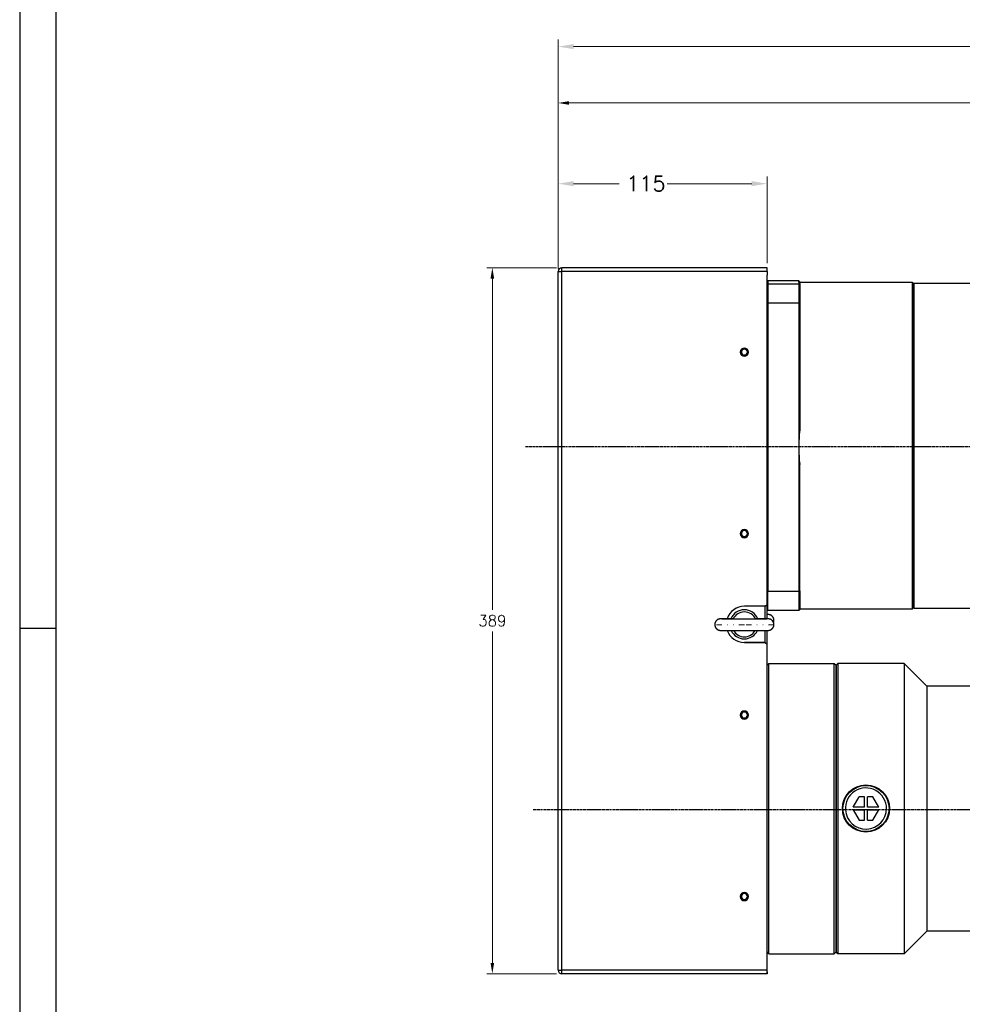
# Model space of a CAD drawing. Header units: inches. Extents: x 0 to 2382, y 0 to 1682.
# Tile 2 of 18: x 0 to 519, y 634 to 1176. Entities that reach past the tile are written whole.
import ezdxf

# ---------------------------------------------------------------- set-up
doc = ezdxf.new("R2010")
doc.units = ezdxf.units.IN
doc.linetypes.add('CENTER', pattern=[2, 1.25, -0.25, 0.25, -0.25])
doc.linetypes.add('DASHEDBIDOT', pattern=[12.4, 3, -3, 0.2, -3, 0.2, -3])
doc.layers.add('ATA-CENTER', color=133, linetype='CENTER')
doc.layers.add('ATA-TEXT', color=7, linetype='Continuous')
doc.layers.add('Layer0000', color=7, linetype='Continuous', lineweight=25)
doc.styles.get("Standard").update_dxf_attribs({"font": 'simplex.shx'})
doc.styles.add('주 문자 (ISO)', font='arial.ttf')
doc.dimstyles.new('ata_A0$0', dxfattribs={"dimtxt": 6, "dimasz": 6, "dimexe": 3, "dimexo": 3, "dimgap": 3, "dimtad": 0, "dimtih": 1, "dimtoh": 1, "dimdec": 6, "dimdsep": 46, "dimtxsty": 'Standard', "dimcen": 0, "dimclrd": 252, "dimclre": 252, "dimclrt": 4, "dimadec": 6, "dimazin": 2, "dimtfac": 1, "dimtdec": 6, "dimtofl": 0, "dimtmove": 0, "dimatfit": 3, "dimfxl": 0, "dimtolj": 1, "dimtzin": 0, "dimlwd": 0, "dimlwe": 0, "dimarcsym": 0})
doc.dimstyles.new('ata_A1', dxfattribs={"dimtxt": 4.2, "dimasz": 4.2, "dimexe": 2, "dimexo": 2, "dimgap": 2, "dimtad": 0, "dimtih": 1, "dimtoh": 1, "dimdec": 6, "dimdsep": 46, "dimtxsty": 'Standard', "dimcen": 0, "dimclrd": 252, "dimclre": 252, "dimclrt": 4, "dimadec": 6, "dimazin": 2, "dimtfac": 1, "dimtdec": 6, "dimtofl": 0, "dimtmove": 0, "dimatfit": 3, "dimfxl": 0, "dimtolj": 1, "dimtzin": 0, "dimlwd": 0, "dimlwe": 0, "dimarcsym": 0})

# ---------------------------------------------------------------- blocks, each defined once
blk = doc.blocks.new('*D9807')
at = {"color": 252, "lineweight": 0}
for p, q in [((295.66, 1039.73), (257.35, 1039.73)), ((260.35, 1033.73), (260.35, 851.23)), ((260.35, 656.73), (260.35, 839.23)), ((295.66, 650.73), (257.35, 650.73))]:
    blk.add_line(p, q, dxfattribs=at)
at = {"color": 252}
for points in [[(261.35, 1033.73), (259.35, 1033.73), (260.35, 1039.73)], [(259.35, 656.73), (261.35, 656.73), (260.35, 650.73)]]:
    blk.add_solid(points, dxfattribs=at)
at = {"layer": 'Defpoints', "color": 0}
for p in [(260.35, 1039.73), (298.66, 1039.73), (298.66, 650.73)]:
    blk.add_point(p, dxfattribs=at)
at = {"color": 4, "insert": (260.35, 845.23), "char_height": 6, "attachment_point": 5}
blk.add_mtext('\\A1;389', dxfattribs=at)
blk = doc.blocks.new('*D9806')
at = {"layer": 'Defpoints', "color": 0}
for p in [(864.36, 1130.53), (296.66, 1036.18), (864.36, 990.18)]:
    blk.add_point(p, dxfattribs=at)
at = {"layer": 'Layer0000', "color": 252, "linetype": 'Continuous', "lineweight": 0}
for p, q in [((296.66, 1039.18), (296.66, 1133.53)), ((302.66, 1130.53), (565.51, 1130.53)), ((858.36, 1130.53), (595.51, 1130.53)), ((864.36, 993.18), (864.36, 1133.53))]:
    blk.add_line(p, q, dxfattribs=at)
at = {"layer": 'Layer0000', "color": 252}
for points in [[(302.66, 1131.53), (302.66, 1129.53), (296.66, 1130.53)], [(858.36, 1129.53), (858.36, 1131.53), (864.36, 1130.53)]]:
    blk.add_solid(points, dxfattribs=at)
at = {"layer": 'Layer0000', "color": 4, "lineweight": 25, "insert": (580.51, 1130.53), "char_height": 6, "attachment_point": 5}
blk.add_mtext('\\A1;567.7', dxfattribs=at)
blk = doc.blocks.new('*D9804')
at = {"layer": 'Defpoints', "color": 0}
for p in [(411.66, 1086.06), (411.66, 1038.18), (296.66, 1036.18)]:
    blk.add_point(p, dxfattribs=at)
at = {"layer": 'Layer0000', "color": 252, "linetype": 'Continuous', "lineweight": 0}
for p, q in [((296.66, 1040.18), (296.66, 1090.06)), ((305.06, 1086.06), (330.16, 1086.06)), ((403.26, 1086.06), (356.56, 1086.06)), ((411.66, 1042.18), (411.66, 1090.06))]:
    blk.add_line(p, q, dxfattribs=at)
at = {"layer": 'Layer0000', "color": 252}
for points in [[(305.06, 1087.46), (305.06, 1084.66), (296.66, 1086.06)], [(403.26, 1084.66), (403.26, 1087.46), (411.66, 1086.06)]]:
    blk.add_solid(points, dxfattribs=at)
at = {"layer": 'Layer0000', "color": 4, "lineweight": 25, "insert": (334.16, 1090.26), "char_height": 8.4, "attachment_point": 1}
blk.add_mtext('\\A1;115', dxfattribs=at)
blk = doc.blocks.new('*D9805')
at = {"layer": 'Defpoints', "color": 0}
for p in [(1249.66, 1161.58), (296.66, 1036.18), (1249.66, 821.18)]:
    blk.add_point(p, dxfattribs=at)
at = {"layer": 'Layer0000', "color": 252, "linetype": 'Continuous', "lineweight": 0}
for p, q in [((296.66, 1040.18), (296.66, 1165.58)), ((305.06, 1161.58), (667.06, 1161.58)), ((1241.26, 1161.58), (696.65, 1161.58)), ((1249.66, 825.18), (1249.66, 1165.58))]:
    blk.add_line(p, q, dxfattribs=at)
at = {"layer": 'Layer0000', "color": 252}
for points in [[(305.06, 1162.98), (305.06, 1160.18), (296.66, 1161.58)], [(1241.26, 1160.18), (1241.26, 1162.98), (1249.66, 1161.58)]]:
    blk.add_solid(points, dxfattribs=at)
at = {"layer": 'Layer0000', "color": 4, "lineweight": 25, "insert": (671.06, 1165.78), "char_height": 8.4, "attachment_point": 1}
blk.add_mtext('\\A1;953', dxfattribs=at)
blk = doc.blocks.new('ata-Border-A0-002')
at = {"color": 253, "ltscale": 0.5}
for p, q in [((0, 841), (0, 0)), ((10, 420.5), (0, 420.5))]:
    blk.add_line(p, q, dxfattribs=at)
blk.add_line((10, 12), (10, 829))

msp = doc.modelspace()

# ---------------------------------------------------------------- linework, layer by layer
msp.add_line((411.6623321, 662.7560453), (411.6623321, 820.7560453))
at = {"layer": 'ATA-CENTER'}
for p, q in [((278.5777623, 941.1827798), (869.6576547, 941.1827798)), ((282.8151091, 741.2466216), (1799.4093185, 741.2466216))]:
    msp.add_line(p, q, dxfattribs=at)
at = {"layer": 'Layer0000', "color": 7, "linetype": 'Continuous', "lineweight": 25}
for p, q in [((296.6623321, 652.7297062), (296.6623321, 1037.7278685)), ((296.6623321, 1035.7524441), (296.6623321, 1037.7277604)), ((411.6623321, 1039.7277604), (298.6623321, 1039.7277604)), ((411.6623321, 1039.7277604), (298.6623321, 1039.7277604)), ((298.6623321, 1037.7523361), (298.6623321, 1039.7276523)), ((411.6623321, 1039.7276523), (298.6623321, 1039.7276523)), ((298.6623321, 1035.7316513), (298.6623321, 1037.7523361)), ((411.6623321, 1037.7070757), (298.6623321, 1037.7070757)), ((298.6623321, 652.7089134), (298.6623321, 1037.7070757)), ((411.6623321, 1037.7523361), (411.6623321, 1039.7276523)), ((411.6623321, 1037.7523361), (411.6623321, 1035.7316513)), ((411.6623321, 854.2414603), (411.6623321, 1035.7316513)), ((412.1623321, 1032.5655613), (411.6623321, 1032.0636212)), ((411.6623321, 1030.4171778), (412.1623321, 1030.9151837)), ((412.1623321, 1032.5655613), (412.1623321, 1030.9151837)), ((429.1623321, 1032.5655613), (412.1623321, 1032.5655613)), ((412.1623321, 1030.9151837), (412.1623321, 1020.1778101)), ((412.1623321, 1030.9151837), (429.1623321, 1030.9151837)), ((429.1623319, 1031.7403725), (429.1623321, 1032.5655613)), ((429.1623319, 1031.7403725), (429.1623321, 1030.9151837)), ((429.6623321, 1032.0636211), (429.1623321, 1032.5655611)), ((429.1623321, 1030.9151837), (429.1623321, 1020.17781)), ((429.1623321, 1030.9151835), (429.6623321, 1030.4171777)), ((429.1705473, 1031.7452362), (491.6623321, 1031.7452362)), ((429.6623319, 1031.1419077), (429.6623321, 1030.4171778)), ((429.6623321, 1032.0636212), (429.662332, 1031.7452362)), ((491.6623319, 1031.7452363), (492.1623321, 1031.2452361)), ((491.6623321, 1031.7403725), (491.6623321, 1031.7452365)), ((491.6623321, 1031.7403725), (491.6623321, 851.7452365)), ((492.6623318, 1031.2452364), (492.1623318, 1030.7452364)), ((492.1623321, 852.2452368), (492.1623321, 1031.2452362)), ((492.6623318, 940.8147585), (492.6623319, 1031.2452365)), ((492.6623319, 1031.2452365), (532.6623319, 1031.2452365)), ((429.6623321, 1030.4171778), (429.6623321, 1019.9938107)), ((412.1623321, 1020.1778101), (411.6623321, 1019.9938107)), ((429.1623321, 1020.17781), (412.1623321, 1020.1778101)), ((412.1623321, 1020.1778101), (412.1623321, 861.4413106)), ((429.1623321, 1020.17781), (429.1623319, 940.8095603)), ((429.6623321, 1019.9938109), (429.1623321, 1020.1778102)), ((429.6623321, 1019.9938107), (429.6623319, 950.2878918)), ((429.1623319, 940.8095603), (429.1623321, 861.4413107)), ((492.6623319, 852.2452365), (492.6623318, 940.8147585)), ((429.6623321, 861.6357064), (429.6623319, 931.3416253)), ((411.6623321, 861.6357063), (412.1623321, 861.4413106)), ((412.1623321, 861.4413106), (429.1623321, 861.4413107)), ((412.1623321, 850.9249116), (412.1623321, 861.4413106)), ((429.1623321, 861.4413104), (429.6623321, 861.6357061)), ((429.1623321, 861.4413107), (429.1623321, 850.9249116)), ((429.6623321, 861.6357064), (429.6623321, 851.4268517)), ((410.6623321, 853.2415144), (399.1623321, 853.2415144)), ((410.6623321, 853.2415144), (411.6623321, 854.2414603)), ((410.6623321, 846.3065929), (410.6623321, 853.2415144)), ((411.6623321, 846.283679), (411.6623321, 854.2414603)), ((491.6623319, 851.7452366), (492.1623321, 852.2452368)), ((492.6623318, 852.2452366), (492.1623318, 852.7452366)), ((492.6623319, 852.2452365), (532.6623319, 852.2452365)), ((411.6623321, 851.4268517), (412.1623321, 850.9249116)), ((429.1623321, 850.9249116), (412.1623321, 850.9249116)), ((429.6623321, 851.4268518), (429.1623321, 850.9249118)), ((429.6623321, 851.7452367), (491.6623321, 851.7452367)), ((410.6623321, 833.2633881), (410.6623321, 839.8729024)), ((411.6623321, 832.2634421), (411.6623321, 839.8958159)), ((410.6623321, 833.2633881), (399.1623321, 833.2633881)), ((399.1623321, 833.2425953), (410.6623321, 833.2425953)), ((410.6623321, 833.2633881), (411.6623321, 832.2634421)), ((410.6623321, 833.2425953), (410.6623321, 833.2633881)), ((410.6623321, 833.2425953), (411.6623321, 832.2426493)), ((411.6623321, 832.2426493), (411.6623321, 832.2634421)), ((411.6623321, 650.733489), (411.6623321, 832.2426493)), ((412.6623321, 821.7560453), (411.6623321, 820.7560453)), ((412.6623321, 821.7560453), (448.6623321, 821.7560453)), ((412.6623321, 661.7560453), (412.6623321, 821.7560453)), ((448.6623321, 821.7560453), (449.6623321, 820.7560453)), ((448.6623321, 661.7560453), (448.6623321, 821.7560453)), ((450.6623321, 821.7588285), (449.6623321, 820.7588285)), ((449.6623321, 820.7588285), (449.6623321, 662.7588285)), ((449.6623321, 662.7560453), (449.6623321, 820.753262)), ((450.6623321, 821.7588285), (450.6623321, 661.7588285)), ((487.1623321, 821.7588285), (450.6623321, 821.7588285)), ((487.1623321, 821.7588285), (499.6623321, 809.2588285)), ((487.1623321, 821.7588285), (487.1623321, 661.7588285)), ((529.6623321, 809.2588285), (499.6623321, 809.2588285)), ((499.6623321, 809.2588285), (499.6623321, 674.2588285)), ((459.1186588, 742.5588285), (462.4095554, 748.2588285)), ((465.3623321, 748.2588285), (462.4095554, 748.2588285)), ((465.3623321, 742.5588285), (465.3623321, 748.2588285)), ((469.9151089, 748.2588285), (466.9623321, 748.2588285)), ((466.9623321, 742.5588285), (466.9623321, 748.2588285)), ((473.2060054, 742.5588285), (469.9151089, 748.2588285)), ((465.3623321, 742.5588285), (459.1186588, 742.5588285)), ((459.1186588, 740.9588285), (462.4095554, 735.2588285)), ((459.1186588, 740.9588285), (465.3623321, 740.9588285)), ((465.3623321, 735.2588285), (465.3623321, 740.9588285)), ((473.2060054, 742.5588285), (466.9623321, 742.5588285)), ((466.9623321, 735.2588285), (466.9623321, 740.9588285)), ((466.9623321, 740.9588285), (473.2060054, 740.9588285)), ((469.9151089, 735.2588285), (473.2060054, 740.9588285)), ((462.4095554, 735.2588285), (465.3623321, 735.2588285)), ((466.9623321, 735.2588285), (469.9151089, 735.2588285)), ((499.6623321, 674.2588285), (487.1623321, 661.7588285)), ((529.6623321, 674.2588285), (499.6623321, 674.2588285)), ((412.6623321, 661.7560453), (411.6623321, 662.7560453)), ((448.6623321, 661.7560453), (449.6623321, 662.7560453)), ((450.6623321, 661.7588285), (449.6623321, 662.7588285)), ((412.6623321, 661.7560453), (448.6623321, 661.7560453)), ((487.1623321, 661.7588285), (450.6623321, 661.7588285)), ((298.6623321, 650.7297062), (298.6623321, 652.7089134)), ((411.6623321, 652.7089134), (298.6623321, 652.7089134)), ((411.6623321, 651.7276523), (411.6623321, 650.7086831)), ((411.6623321, 650.7276523), (298.6623321, 650.7276523))]:
    msp.add_line(p, q, dxfattribs=at)
at = {"layer": 'Layer0000', "color": 251, "linetype": 'DASHEDBIDOT', "lineweight": 18}
msp.add_line((399.1623321, 833.2425953), (399.1623321, 833.2633881), dxfattribs=at)
at = {"layer": 'Layer0000', "color": 7, "linetype": 'Continuous', "lineweight": 25}
for centre, radius in [((429.1666748, 1031.7408936), 0.004374), ((466.1623321, 741.7588285), 13), ((466.1623321, 741.7588285), 12.7)]:
    msp.add_circle(centre, radius, dxfattribs=at)
for centre, radius, start, end in [((298.6623321, 1037.7277604), 2, 90.000126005, 179.999941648), ((298.6622781, 1037.7277064), 1.999946, 89.998451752, 179.998451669), ((298.1623862, 1085.8162342), 48.1117561, 268.213312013, 270.595391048), ((298.6622796, 1037.7278118), 1.9999487, 89.998496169, 178.807331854), ((298.662116, 1035.7524441), 1.9997839, 178.808859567, 179.999999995), ((432.4512052, 1033.9800302), 3.9790393, 214.254095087, 225.501458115), ((399.1623321, 993.2338444), 2.25, 0.002643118, 179.997356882), ((399.1623321, 993.234052), 2.25, 180.002643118, 359.997356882), ((399.1623321, 993.2548461), 2.250001, 180.532145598, 359.467854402), ((399.1623321, 993.2546649), 1.65, 0.002643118, 179.997356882), ((399.1623321, 993.2548171), 1.65, 180.002643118, 359.997356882), ((399.1623321, 993.3171995), 1.6500029, 182.167818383, 357.832181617), ((519.300301, 940.8069673), 90.1379691, 173.962326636, 179.99835172), ((519.0051542, 940.8069717), 89.8428224, 179.998349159, 186.047591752), ((399.1623321, 893.2392488), 2.25, 0.002643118, 179.997356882), ((399.1623321, 893.2394564), 2.25, 180.002643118, 359.997356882), ((399.1623321, 893.2602505), 2.250001, 180.532145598, 359.467854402), ((399.1623321, 893.2600693), 1.65, 0.002643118, 179.997356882), ((399.1623321, 893.2602215), 1.65, 180.002643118, 359.997356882), ((399.1623321, 893.3226039), 1.6500029, 182.167818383, 357.832181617), ((399.1621719, 843.2415678), 9.9999466, 89.999082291, 161.984134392), ((399.1623321, 843.2622857), 8.0001526, 22.726336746, 157.273662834), ((392.76245, 846.182033), 0.1811215, 352.445989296, 78.38912158), ((399.1623321, 843.1968487), 6.8892868, 25.458170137, 154.541829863), ((405.5621475, 846.1819919), 0.1810499, 101.438366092, 187.543881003), ((411.3534826, 858.6408212), 10.0537769, 271.760388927, 273.414565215), ((390.4525988, 832.8489439), 13.5400893, 78.521455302, 79.405669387), ((407.8720654, 832.8489442), 13.540089, 100.594330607, 101.478544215), ((412.3100817, 845.4826529), 3.1522504, 337.692169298, 359.996846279), ((399.162182, 843.2425651), 9.9999699, 199.868075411, 270.000859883), ((399.1621827, 843.2633595), 9.9999715, 199.995293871, 270.000855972), ((399.1623321, 843.2634311), 8.0001709, 205.451066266, 334.548933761), ((399.1623321, 843.1978779), 6.8893093, 209.379211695, 330.620788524), ((399.1623321, 793.2446532), 2.25, 0.002643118, 179.997356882), ((399.1623321, 793.2448608), 2.25, 180.002643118, 359.997356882), ((399.1623321, 793.2656549), 2.250001, 180.532145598, 359.467854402), ((399.1623321, 793.2654737), 1.65, 0.002643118, 179.997356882), ((399.1623321, 793.2656259), 1.65, 180.002643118, 359.997356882), ((399.1623321, 793.3280083), 1.6500029, 182.167818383, 357.832181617), ((466.1623321, 741.7588285), 11.325189, 0, 184.050689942), ((466.1623321, 741.7588285), 11.325189, 184.050689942, 0), ((399.1623321, 693.2500576), 2.25, 0.002643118, 179.997356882), ((399.1623321, 693.2708781), 1.65, 0.002643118, 179.997356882), ((399.1623321, 693.2502652), 2.25, 180.002643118, 359.997356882), ((399.1623321, 693.2710593), 2.250001, 180.532145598, 359.467854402), ((399.1623321, 693.2710303), 1.65, 180.002643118, 359.997356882), ((399.1623321, 693.3334127), 1.6500029, 182.167818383, 357.832181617), ((298.1623862, 700.8180719), 48.1117561, 268.213312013, 270.595391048), ((298.6623321, 652.7297062), 2, 180.000058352, 269.999873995)]:
    msp.add_arc(centre, radius, start, end, dxfattribs=at)
at = {"layer": 'Layer0000', "color": 251, "linetype": 'DASHEDBIDOT', "lineweight": 18}
msp.add_arc((414.5508066, 852.3259777), 6.9039371, 268.991389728, 277.586902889, dxfattribs=at)
at = {"layer": 'Layer0000', "color": 7, "linetype": 'Continuous', "lineweight": 25}
for points, knots in [([(392.7904155, 846.3593903), (391.9982337, 846.3548445), (390.2369105, 846.3411767), (388.4660751, 846.3208012), (387.0883937, 846.2965206), (386.4149257, 846.2762619), (386.0667449, 846.261083), (385.8148807, 846.2455814), (385.496953, 846.2086883), (385.1194193, 846.1152702), (384.8314854, 846.0175042), (384.3213559, 845.7751883), (383.6294233, 845.2125706), (383.0835654, 844.3537908), (382.8626054, 843.4835659), (382.8623321, 843.0897475)], [0.63491212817, 0.63491212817, 0.63491212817, 0.67156634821, 0.72374412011, 0.77798519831, 0.83220635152, 0.85733654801, 0.88371562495, 0.90111854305, 0.91440726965, 0.91983642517, 0.92766368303, 0.94313899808, 0.96376971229, 0.98412580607, 1, 1, 1]), ([(415.4623321, 843.0897475), (415.4619881, 843.4921917), (415.3006077, 844.115698), (415.050326, 844.6946945), (414.5100159, 845.4020967), (413.7631601, 845.9149362), (413.2055392, 846.1188878), (412.8615373, 846.1987404), (412.6380087, 846.2301416), (412.4574996, 846.2479089), (412.2379559, 846.2621802), (411.915828, 846.2760185), (411.2215209, 846.2969968), (409.8176231, 846.3213275), (408.0059638, 846.3420542), (406.237715, 846.3553597), (405.5271347, 846.3594311)], [0, 0, 0, 0.01620656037, 0.02608607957, 0.04173524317, 0.06203263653, 0.0784318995, 0.08713221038, 0.09610127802, 0.10554747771, 0.11957059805, 0.14198730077, 0.16767821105, 0.22382202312, 0.27699587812, 0.33233710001, 0.36521256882, 0.36521256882, 0.36521256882]), ([(415.4623321, 845.4824793), (415.4620589, 845.8762977), (415.2410988, 846.7465226), (414.6952409, 847.6053024), (414.0033083, 848.1679201), (413.4931788, 848.410236), (413.2052449, 848.508002), (412.8277112, 848.6014201), (412.5097835, 848.6383132), (412.2579193, 848.6538149), (411.8964944, 848.6695565), (411.6623321, 848.6764284)], [0, 0, 0, 0.0317472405, 0.07245795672, 0.11371789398, 0.14466740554, 0.16032135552, 0.17117927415, 0.19775576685, 0.23256034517, 0.28531659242, 0.33955746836, 0.33955746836, 0.33955746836]), ([(382.8623321, 843.0897475), (382.8626761, 842.6873034), (383.0240565, 842.0637971), (383.2743382, 841.4848006), (383.8146482, 840.7773983), (384.5615019, 840.2645605), (385.119106, 840.0606137), (385.4630956, 839.9807604), (385.6866308, 839.9493563), (385.8671422, 839.931588), (386.0866857, 839.917316), (386.4088178, 839.9034772), (387.1031361, 839.8824984), (388.5070412, 839.8581676), (390.3188322, 839.8374401), (392.5047661, 839.8209948), (394.8670586, 839.8098474), (397.6091428, 839.8030412), (399.1623321, 839.8030349)], [0, 0, 0, 0.0324142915, 0.0521740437, 0.0834735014, 0.1240697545, 0.1568692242, 0.1742693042, 0.1922072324, 0.2110996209, 0.2391458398, 0.2839814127, 0.335367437, 0.4476602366, 0.554011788, 0.6646982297, 0.7719585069, 0.8745278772, 1, 1, 1]), ([(399.1623321, 846.1030349), (397.6172092, 846.1030413), (394.8902864, 846.1098087), (392.5443298, 846.1208777), (390.3793198, 846.1371621), (388.5982141, 846.1575363), (387.2215268, 846.1814734), (386.5271811, 846.2032086), (386.3751678, 846.2117822), (386.3723773, 846.2121608)], [0, 0, 0, 0.1636505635, 0.2974128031, 0.4371451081, 0.5812562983, 0.7191420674, 0.8685088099, 0.9635059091, 1, 1, 1]), ([(411.9522869, 846.2121608), (411.9494964, 846.2117822), (411.7972101, 846.2031989), (411.3289825, 846.1884806), (410.5354225, 846.1702906), (408.9793207, 846.1479109), (407.0151751, 846.1293506), (404.7375821, 846.1151701), (402.3292715, 846.106489), (400.1613487, 846.1030366), (399.1623321, 846.1030349)], [0, 0, 0, 0.036494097, 0.1314912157, 0.20159811, 0.341056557, 0.4851435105, 0.6233780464, 0.7670296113, 0.8939624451, 1, 1, 1]), ([(399.1623321, 839.8030349), (400.1663482, 839.8030366), (402.3455447, 839.8065068), (404.0934612, 839.812805), (405.9406203, 839.8216596), (408.1110574, 839.838501), (409.4777266, 839.85436), (411.0332398, 839.8768841), (411.9158502, 839.9034774), (412.2379781, 839.917316), (412.4575221, 839.931588), (412.6380335, 839.9493563), (412.8615686, 839.9807604), (413.2055582, 840.0606137), (413.7631623, 840.2645605), (414.510016, 840.7773983), (415.050326, 841.4848006), (415.3006077, 842.0637971), (415.4619881, 842.6873034), (415.4623321, 843.0897475)], [0, 0, 0, 0.0812810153, 0.1785922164, 0.2311414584, 0.3431822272, 0.4498821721, 0.5082887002, 0.6646315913, 0.7160177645, 0.7608534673, 0.7888997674, 0.8077922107, 0.8257301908, 0.8431303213, 0.8759298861, 0.9165262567, 0.9478258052, 0.9675856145, 1, 1, 1])]:
    msp.add_open_spline(points, degree=2, knots=knots, dxfattribs=at)
at = {"layer": 'Layer0000', "color": 251, "linetype": 'DASHEDBIDOT', "lineweight": 18}
for points in [[(399.1623321, 842.9202862), (382.8623321, 842.9202862), (382.8623321, 843.0897475)], [(415.4623321, 843.0897475), (415.4623321, 842.9202862), (399.1623321, 842.9202862)]]:
    msp.add_rational_spline(points, [1, 0.707106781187, 1], degree=2, dxfattribs=at)

# ---------------------------------------------------------------- block references
at = {"xscale": 2, "yscale": 2, "zscale": 2}
msp.add_blockref('ata-Border-A0-002', (0, 0), dxfattribs=at)

# ---------------------------------------------------------------- texts
at = {"layer": 'ATA-TEXT', "color": 7, "insert": (40.6420117, 1622.9922291), "char_height": 6.006, "attachment_point": 1, "line_spacing_factor": 0.987388, "style": '주 문자 (ISO)'}
msp.add_mtext('{\\fArial|b1|i0|c129|p34;\\H3.42860x;\\L<ATA SERVO PRESS>SERVO PRESS>}\\P{\\fArial|b0|i0|c129|p34;\\H2.85705x;MODEL : OACIS}{\\fArial|b0|i0|c0|p34;\\H2.85705x; }{\\fArial|b0|i0|c129|p34;\\H2.85705x;P080-P100-500-150-A}{\\fArial|b0|i0|c0|p34;\\H2.85705x;6V200}\\P{\\fArial|b0|i0|c129|p34;\\H2.85705x;MAX LOAD :}{\\fArial|b0|i0|c0|p34;\\H2.85705x; ±80kN, }{\\fArial|b0|i0|c129|p34;\\H2.85705x;±90 kN, ±100kN}\\P{\\fArial|b0|i0|c129|p34;\\H2.85705x;TRAVEL : 500 mm}\\P{\\fArial|b0|i0|c129|p34;\\H2.85705x;MAX SPEED : 150 mm/s}\\P{\\fArial|b0|i0|c129|p34;\\H1.71423x;□ Max allowable tooling weight is 1% of full capacity.}\\P{\\fArial|b0|i0|c129|p34;\\H1.71423x;□ Figure in [ ] represent the dimension without brake.}\\P{\\fArial|b0|i0|c129|p34;\\H1.71423x;□ Position Repeatability  }{\\fArial|b0|i0|c129|p34;\\H1.71423x;<}{\\fArial|b0|i0|c129|p34;\\H1.71423x; 0.01 mm}\\P{\\fArial|b0|i0|c129|p34;\\H1.71423x;□ Load Linearity }{\\fArial|b0|i0|c129|p34;\\H1.71423x;<}{\\fArial|b0|i0|c129|p34;\\H1.71423x; 0.5 % of Full Capa}\\P{\\fArial|b0|i0|c129|p34;\\H1.71423x;□ Load Accuracy }{\\fArial|b0|i0|c129|p34;\\H1.71423x;<}{\\fArial|b0|i0|c129|p34;\\H1.71423x; 1 %  of Full Capa}\\P{\\fArial|b0|i0|c129|p34;\\H1.71423x;□ Weight }{\\fArial|b0|i0|c0|p34;\\H1.71423x;≈}{\\fArial|b0|i0|c129|p34;\\H1.71423x; 91kg}', dxfattribs=at)

# ---------------------------------------------------------------- dimensions: what is measured, and where the dimension line sits
dim = msp.add_linear_dim(base=(260.3469876, 1039.7276523), p1=(298.6623321, 650.7276523), p2=(298.6623321, 1039.7276523), angle=90, dimstyle='ata_A0$0')
dim.commit()
dim.dimension.update_dxf_attribs({"geometry": '*D9807', "text_midpoint": (260.3469876, 845.2276523)})
at = {"layer": 'Layer0000', "color": 7, "linetype": 'Continuous', "lineweight": 25}
for base, p1, p2, picture, middle in [((1249.6623321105, 1161.5821337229), (296.6623321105, 1036.1827797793), (1249.6623321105, 821.1827797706), '*D9805', (681.8586729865, 1161.5821337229)), ((411.6623321, 1086.0593271), (296.6623321, 1036.1827798), (411.6623321, 1038.1827798), '*D9804', (343.358673, 1086.0593271))]:
    dim = msp.add_linear_dim(base=base, p1=p1, p2=p2, angle=180, dimstyle='ata_A1', override={"dimscale": 2, "dimtol": 0, "dimlim": 0, "dimtp": 0, "dimtm": 0, "dimtfac": 0.5, "dimtdec": 6, "dimtolj": 1, "dimtzin": 0}, dxfattribs=at)
    dim.commit()
    dim.dimension.update_dxf_attribs({"geometry": picture, "text_midpoint": middle, "dimtype": 160})
dim = msp.add_linear_dim(base=(864.3623319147, 1130.5325921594), p1=(296.6623321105, 1036.1827797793), p2=(864.3623319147, 990.1827802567), dimstyle='ata_A0$0', dxfattribs=at)
dim.commit()
dim.dimension.update_dxf_attribs({"geometry": '*D9806', "text_midpoint": (580.5123320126, 1130.5325921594)})

doc.saveas('drawing.dxf')
